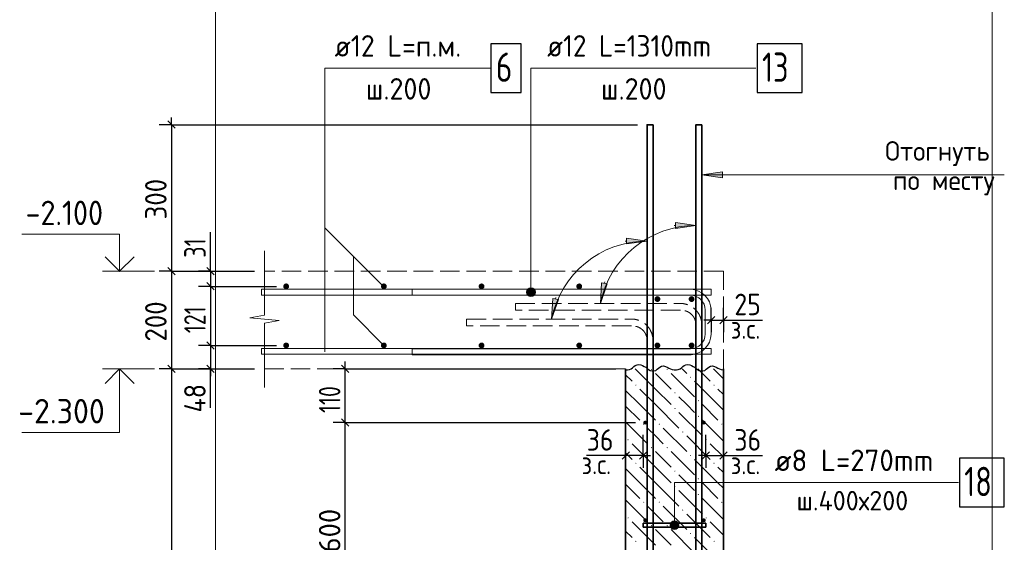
# Model space of a CAD drawing. Header units: millimetres. Extents: x 0 to 59400, y 0 to 42000.
# Tile 17 of 31: x 28270 to 38349, y 22495 to 27845. Entities that reach past the tile are written whole.
import ezdxf

# ---------------------------------------------------------------- set-up
doc = ezdxf.new("R2010")
doc.units = ezdxf.units.MM
doc.linetypes.add('______2', pattern=[270, 200, -70])
for name, color, linetype, lineweight in [('Standard', 7, 'Continuous', 25), ('Выпуски арматуры Г-обр.', 52, 'Continuous', 25), ('ЖБ Перекрытие нижний уровень с отделкой', 7, '______2', 25), ('ЖБ Стена верхний уровень', 7, 'Continuous', 35), ('Позиционная метка диаметр_ шаг', 7, 'Continuous', 13), ('Позиционная метка линия выноска', 7, 'Continuous', 13), ('Примечания', 7, 'Continuous', 13), ('Стена обрамление Г-обр.', 7, 'Continuous', 35), ('Стена обрамление П-обр.', 7, 'Continuous', 35), ('Стена фоновая арматура У1', 7, 'Continuous', 18), ('Стена фоновая затяжка С-обр.', 52, 'Continuous', 25)]:
    doc.layers.add(name, color=color, linetype=linetype, lineweight=lineweight)
doc.layers.add('Размерная выноска', color=7, linetype='Continuous')
doc.styles.add('ISOCPEUR', font='txt')

msp = doc.modelspace()

# ---------------------------------------------------------------- hatches: boundary and pattern name
at = {"layer": 'ЖБ Стена верхний уровень', "linetype": 'Continuous', "lineweight": 18, "transparency": 33554687}
for points in [[(34731, 24264), (34737, 24270), (34739, 24270), (34744, 24264), (34738, 24258)], [(34891, 24264), (34897, 24270), (34899, 24270), (34904, 24264), (34898, 24258)], [(35131, 24184), (35138, 24191), (35144, 24184), (35138, 24178)], [(34571, 24104), (34578, 24111), (34584, 24104), (34578, 24098)], [(35371, 24104), (35378, 24111), (35384, 24104), (35378, 24098)], [(34971, 24024), (34978, 24031), (34984, 24024), (34978, 24018)], [(35211, 23944), (35218, 23951), (35224, 23944), (35218, 23938)], [(34971, 23864), (34978, 23871), (34984, 23864), (34978, 23858)], [(35211, 23784), (35218, 23791), (35224, 23784), (35218, 23778)], [(34651, 23704), (34658, 23711), (34664, 23704), (34658, 23698)], [(34811, 23704), (34818, 23711), (34824, 23704), (34818, 23698)], [(35451, 23704), (35458, 23711), (35464, 23704), (35458, 23698)], [(35051, 23624), (35058, 23631), (35064, 23624), (35058, 23618)], [(34491, 23544), (34498, 23551), (34504, 23544), (34498, 23538)], [(35291, 23544), (35298, 23551), (35304, 23544), (35298, 23538)], [(34731, 23464), (34738, 23471), (34744, 23464), (34738, 23458)], [(34891, 23464), (34898, 23471), (34904, 23464), (34898, 23458)], [(35131, 23384), (35138, 23391), (35144, 23384), (35138, 23378)], [(34571, 23304), (34578, 23311), (34584, 23304), (34578, 23298)], [(35371, 23304), (35378, 23311), (35384, 23304), (35378, 23298)], [(34971, 23224), (34978, 23231), (34984, 23224), (34978, 23218)], [(35211, 23144), (35218, 23151), (35224, 23144), (35218, 23138)], [(34971, 23064), (34978, 23071), (34984, 23064), (34978, 23058)], [(35211, 22984), (35218, 22991), (35224, 22984), (35218, 22978)], [(34651, 22904), (34658, 22911), (34664, 22904), (34658, 22898)], [(34811, 22904), (34818, 22911), (34824, 22904), (34818, 22898)], [(35451, 22904), (35458, 22911), (35464, 22904), (35458, 22898)], [(35051, 22824), (35058, 22831), (35064, 22824), (35058, 22818)], [(34491, 22744), (34498, 22751), (34504, 22744), (34498, 22738)], [(35291, 22744), (35298, 22751), (35304, 22744), (35298, 22738)], [(34731, 22664), (34738, 22671), (34744, 22664), (34738, 22658)], [(34891, 22664), (34898, 22671), (34904, 22664), (34898, 22658)], [(35131, 22584), (35138, 22591), (35144, 22584), (35138, 22578)], [(34571, 22504), (34578, 22511), (34584, 22504), (34578, 22498)], [(35371, 22504), (35378, 22511), (35384, 22504), (35378, 22498)]]:
    msp.add_hatch(color=7, dxfattribs=at).paths.add_polyline_path(points, flags=16)
at = {"layer": 'Позиционная метка линия выноска', "linetype": 'Continuous', "lineweight": 13, "transparency": 33554687}
for points in [[(33482, 25094), (33527, 25094), (33504, 25100)], [(33459, 25055), (33549, 25055), (33543, 25078)], [(33459, 25055), (33543, 25078), (33465, 25078)], [(33465, 25033), (33549, 25055), (33459, 25055)], [(33465, 25078), (33543, 25078), (33527, 25094)], [(33465, 25078), (33527, 25094), (33482, 25094)], [(33465, 25033), (33543, 25033), (33549, 25055)], [(33482, 25016), (33543, 25033), (33465, 25033)], [(33482, 25016), (33527, 25016), (33543, 25033)], [(33527, 25016), (33482, 25016), (33504, 25010)], [(35012, 22692), (34934, 22692), (34928, 22670)], [(35012, 22692), (34928, 22670), (35018, 22670)], [(34996, 22709), (34951, 22709), (34934, 22692)], [(34996, 22709), (34934, 22692), (35012, 22692)], [(34951, 22709), (34996, 22709), (34973, 22715)], [(35018, 22670), (34928, 22670), (34934, 22648)], [(35018, 22670), (34934, 22648), (35012, 22648)], [(35012, 22648), (34934, 22648), (34951, 22631)], [(35012, 22648), (34951, 22631), (34996, 22631)], [(34996, 22631), (34951, 22631), (34973, 22625)]]:
    msp.add_hatch(color=7, dxfattribs=at).paths.add_polyline_path(points)
at = {"layer": 'Примечания', "linetype": 'Continuous', "lineweight": 13, "transparency": 33554687}
for points in [[(35463, 26287), (35253, 26257), (35463, 26227)], [(34226, 25152), (34214, 24940), (34285, 25140)], [(33726, 24992), (33714, 24780), (33785, 24980)]]:
    msp.add_hatch(color=7, dxfattribs=at).paths.add_polyline_path(points)
for points in [[(34983, 25769), (35193, 25739), (34983, 25709)], [(34483, 25609), (34693, 25579), (34483, 25549)]]:
    msp.add_hatch(color=7, dxfattribs=at).paths.add_polyline_path(points, flags=16)
at = {"layer": 'Стена обрамление Г-обр.', "linetype": 'Continuous', "lineweight": 13, "transparency": 33554687}
for points in [[(31028, 25115), (31026, 25126), (31019, 25136), (31010, 25143), (30998, 25145), (30987, 25143), (30977, 25136), (30970, 25126), (30968, 25115), (30970, 25104), (30977, 25094), (30987, 25087), (30998, 25085), (31010, 25087), (31019, 25094), (31026, 25104)], [(32028, 25115), (32026, 25126), (32019, 25136), (32010, 25143), (31998, 25145), (31987, 25143), (31977, 25136), (31970, 25126), (31968, 25115), (31970, 25104), (31977, 25094), (31987, 25087), (31998, 25085), (32010, 25087), (32019, 25094), (32026, 25104)], [(33028, 25115), (33026, 25126), (33019, 25136), (33010, 25143), (32998, 25145), (32987, 25143), (32977, 25136), (32970, 25126), (32968, 25115), (32970, 25104), (32977, 25094), (32987, 25087), (32998, 25085), (33010, 25087), (33019, 25094), (33026, 25104)], [(34028, 25115), (34026, 25126), (34019, 25136), (34010, 25143), (33998, 25145), (33987, 25143), (33977, 25136), (33970, 25126), (33968, 25115), (33970, 25104), (33977, 25094), (33987, 25087), (33998, 25085), (34010, 25087), (34019, 25094), (34026, 25104)], [(34828, 24985), (34826, 24996), (34819, 25006), (34810, 25013), (34798, 25015), (34787, 25013), (34777, 25006), (34770, 24996), (34768, 24985), (34770, 24974), (34777, 24964), (34787, 24957), (34798, 24955), (34810, 24957), (34819, 24964), (34826, 24974)], [(35178, 24985), (35176, 24996), (35169, 25006), (35160, 25013), (35148, 25015), (35137, 25013), (35127, 25006), (35120, 24996), (35118, 24985), (35120, 24974), (35127, 24964), (35137, 24957), (35148, 24955), (35160, 24957), (35169, 24964), (35176, 24974)], [(31028, 24510), (31026, 24521), (31019, 24531), (31010, 24538), (30998, 24540), (30987, 24538), (30977, 24531), (30970, 24521), (30968, 24510), (30970, 24499), (30977, 24489), (30987, 24482), (30998, 24480), (31010, 24482), (31019, 24489), (31026, 24499)], [(32028, 24510), (32026, 24521), (32019, 24531), (32010, 24538), (31998, 24540), (31987, 24538), (31977, 24531), (31970, 24521), (31968, 24510), (31970, 24499), (31977, 24489), (31987, 24482), (31998, 24480), (32010, 24482), (32019, 24489), (32026, 24499)], [(33028, 24510), (33026, 24521), (33019, 24531), (33010, 24538), (32998, 24540), (32987, 24538), (32977, 24531), (32970, 24521), (32968, 24510), (32970, 24499), (32977, 24489), (32987, 24482), (32998, 24480), (33010, 24482), (33019, 24489), (33026, 24499)], [(34028, 24510), (34026, 24521), (34019, 24531), (34010, 24538), (33998, 24540), (33987, 24538), (33977, 24531), (33970, 24521), (33968, 24510), (33970, 24499), (33977, 24489), (33987, 24482), (33998, 24480), (34010, 24482), (34019, 24489), (34026, 24499)], [(34828, 24510), (34826, 24521), (34819, 24531), (34810, 24538), (34798, 24540), (34787, 24538), (34777, 24531), (34770, 24521), (34768, 24510), (34770, 24499), (34777, 24489), (34787, 24482), (34798, 24480), (34810, 24482), (34819, 24489), (34826, 24499)], [(35178, 24510), (35176, 24521), (35169, 24531), (35160, 24538), (35148, 24540), (35137, 24538), (35127, 24531), (35120, 24521), (35118, 24510), (35120, 24499), (35127, 24489), (35137, 24482), (35148, 24480), (35160, 24482), (35169, 24489), (35176, 24499)]]:
    msp.add_hatch(color=7, dxfattribs=at).paths.add_polyline_path(points)
at = {"layer": 'Стена фоновая арматура У1', "linetype": 'Continuous', "lineweight": 13, "transparency": 33554687}
for points in [[(34693, 23720), (34692, 23728), (34687, 23734), (34681, 23738), (34673, 23740), (34665, 23738), (34659, 23734), (34655, 23728), (34653, 23720), (34655, 23712), (34659, 23706), (34665, 23702), (34673, 23700), (34681, 23702), (34687, 23706), (34692, 23712)], [(35293, 23720), (35292, 23728), (35287, 23734), (35281, 23738), (35273, 23740), (35265, 23738), (35259, 23734), (35255, 23728), (35253, 23720), (35255, 23712), (35259, 23706), (35265, 23702), (35273, 23700), (35281, 23702), (35287, 23706), (35292, 23712)], [(34693, 22720), (34692, 22728), (34687, 22734), (34681, 22738), (34673, 22740), (34665, 22738), (34659, 22734), (34655, 22728), (34653, 22720), (34655, 22712), (34659, 22706), (34665, 22702), (34673, 22700), (34681, 22702), (34687, 22706), (34692, 22712)], [(35293, 22720), (35292, 22728), (35287, 22734), (35281, 22738), (35273, 22740), (35265, 22738), (35259, 22734), (35255, 22728), (35253, 22720), (35255, 22712), (35259, 22706), (35265, 22702), (35273, 22700), (35281, 22702), (35287, 22706), (35292, 22712)]]:
    msp.add_hatch(color=7, dxfattribs=at).paths.add_polyline_path(points)

# ---------------------------------------------------------------- linework, layer by layer
at = {"layer": 'Standard', "color": 7, "linetype": 'Continuous', "lineweight": -3, "transparency": 33554687}
for p, q in [((29824, 26770), (29824, 26845)), ((29824, 26770), (29699, 26770)), ((29824, 26770), (29949, 26770)), ((29824, 26770), (34593, 26770)), ((30224, 25270), (30224, 25345)), ((29824, 25270), (29699, 25270)), ((29824, 25270), (29949, 25270)), ((29824, 25270), (30675, 25270)), ((29824, 25270), (29824, 24270)), ((30224, 25270), (30099, 25270)), ((30224, 25270), (30349, 25270)), ((30224, 25270), (30675, 25270)), ((30224, 25270), (30224, 25115)), ((30224, 25115), (30099, 25115)), ((30224, 25115), (30349, 25115)), ((30224, 25115), (30898, 25115)), ((30224, 25115), (30224, 24510)), ((35348, 24770), (35348, 24895)), ((35473, 24770), (35473, 24895)), ((35348, 24770), (35273, 24770)), ((35348, 24770), (35348, 24645)), ((35348, 24770), (35348, 24721)), ((35473, 24770), (35473, 24645)), ((35473, 24770), (35473, 24770)), ((35473, 24770), (35548, 24770)), ((30224, 24510), (30099, 24510)), ((30224, 24510), (30349, 24510)), ((30224, 24510), (30898, 24510)), ((30224, 24510), (30224, 24270)), ((31603, 24270), (31603, 24345)), ((29824, 24270), (29699, 24270)), ((29824, 24270), (29949, 24270)), ((29824, 24270), (30675, 24270)), ((29824, 24270), (29824, 20270)), ((30224, 24270), (30099, 24270)), ((30224, 24270), (30349, 24270)), ((30224, 24270), (30675, 24270)), ((30224, 24270), (30224, 24195)), ((31603, 24270), (31478, 24270)), ((31603, 24270), (31728, 24270)), ((31603, 24270), (34373, 24270)), ((31603, 23720), (31603, 24270)), ((31603, 23720), (31478, 23720)), ((31603, 23720), (31728, 23720)), ((31603, 23720), (34573, 23720)), ((31603, 20720), (31603, 23720)), ((35293, 23383), (35293, 23595)), ((34473, 23383), (34473, 23508)), ((34653, 23383), (34653, 23508)), ((35293, 23383), (35293, 23508)), ((35473, 23383), (35473, 23508)), ((34473, 23383), (34398, 23383)), ((34473, 23383), (34473, 23258)), ((34473, 23383), (34473, 23383)), ((34653, 23383), (34473, 23383)), ((34653, 23383), (34653, 23258)), ((34653, 23383), (34728, 23383)), ((35293, 23383), (35218, 23383)), ((35293, 23383), (35293, 23258)), ((35473, 23383), (35473, 23258)), ((35473, 23383), (35473, 23383)), ((35473, 23383), (35548, 23383))]:
    msp.add_line(p, q, dxfattribs=at)
at = {"layer": 'Standard', "color": 7, "linetype": 'Continuous', "lineweight": 25, "transparency": 33554687}
for p, q in [((29786, 26808), (29861, 26733)), ((29786, 25308), (29861, 25233)), ((30186, 25308), (30261, 25233)), ((30186, 25153), (30261, 25078)), ((35311, 24733), (35386, 24808)), ((35436, 24733), (35511, 24808)), ((30186, 24548), (30261, 24473)), ((29786, 24308), (29861, 24233)), ((30186, 24308), (30261, 24233)), ((31640, 24233), (31565, 24308)), ((31640, 23683), (31565, 23758)), ((34511, 23420), (34436, 23345)), ((34691, 23420), (34616, 23345)), ((35256, 23345), (35331, 23420)), ((35436, 23345), (35511, 23420))]:
    msp.add_line(p, q, dxfattribs=at)
at = {"layer": 'Standard', "color": 7, "linetype": 'Continuous', "lineweight": 13, "transparency": 33554687}
for p, q in [((29649, 25270), (29119, 25270)), ((29649, 24270), (29119, 24270))]:
    msp.add_line(p, q, dxfattribs=at)
at = {"layer": 'Standard', "color": 254, "linetype": 'Continuous', "lineweight": 13, "true_color": 0xc4c4ff, "transparency": 33554687}
msp.add_lwpolyline([(30275, 17328), (38225, 17328), (38225, 28124), (30275, 28124), (30275, 17328)], dxfattribs=at)
at = {"layer": 'Standard', "color": 7, "linetype": 'Continuous', "lineweight": -3, "transparency": 33554687}
for points in [[(29824, 26770), (29824, 25695), (29824, 25695), (29824, 25270)], [(35348, 24770), (35471, 24770), (35471, 24770), (35473, 24770)], [(34653, 23383), (34653, 23555), (34653, 23555), (34653, 23595)], [(35293, 23383), (35471, 23383), (35471, 23383), (35473, 23383)]]:
    msp.add_lwpolyline(points, dxfattribs=at)
at = {"layer": 'Standard', "color": 7, "linetype": 'Continuous', "lineweight": 13, "transparency": 33554687}
for points in [[(29293, 25270), (29293, 25650), (28293, 25650)], [(29293, 24270), (29293, 23620), (28293, 23620)]]:
    msp.add_lwpolyline(points, dxfattribs=at)
at = {"layer": 'Standard', "color": 7, "linetype": 'Continuous', "lineweight": 35, "transparency": 33554687}
for points in [[(29441, 25418), (29293, 25270), (29144, 25418)], [(29441, 24122), (29293, 24270), (29144, 24122)]]:
    msp.add_lwpolyline(points, dxfattribs=at)
at = {"layer": 'Выпуски арматуры Г-обр.', "color": 7, "linetype": 'Continuous', "lineweight": 35, "transparency": 33554687}
for points in [[(34753, 26770), (34753, 18816), (34748, 18778), (34735, 18739), (34715, 18703), (34690, 18673), (34660, 18648), (34624, 18628), (34585, 18615), (34547, 18610), (33793, 18610), (33793, 18670), (34543, 18670), (34571, 18674), (34600, 18683), (34626, 18698), (34647, 18716), (34665, 18737), (34680, 18763), (34689, 18792), (34693, 18820), (34693, 26770), (34753, 26770)], [(35253, 26770), (35253, 18816), (35248, 18778), (35235, 18739), (35215, 18703), (35190, 18673), (35160, 18648), (35124, 18628), (35085, 18615), (35047, 18610), (34293, 18610), (34293, 18670), (35043, 18670), (35071, 18674), (35100, 18683), (35126, 18698), (35147, 18716), (35165, 18737), (35180, 18763), (35189, 18792), (35193, 18820), (35193, 26770), (35253, 26770)]]:
    msp.add_lwpolyline(points, dxfattribs=at)
at = {"layer": 'ЖБ Перекрытие нижний уровень с отделкой', "color": 7, "linetype": '______2', "lineweight": 18, "transparency": 33554687}
for p, q in [((35473, 25270), (30775, 25270)), ((35473, 24270), (35473, 25270)), ((30775, 24270), (34473, 24270))]:
    msp.add_line(p, q, dxfattribs=at)
at = {"layer": 'ЖБ Стена верхний уровень', "color": 7, "linetype": 'Continuous', "lineweight": 35, "transparency": 33554687}
for p, q in [((34473, 24270), (34473, 20270)), ((35473, 20270), (35473, 24270))]:
    msp.add_line(p, q, dxfattribs=at)
at = {"layer": 'ЖБ Стена верхний уровень', "color": 9, "linetype": 'Continuous', "lineweight": 18, "true_color": 0xc7c7c7, "transparency": 33554687}
for p, q in [((34473, 24209), (34538, 24144)), ((34778, 24064), (34572, 24270)), ((34778, 24224), (34938, 24064)), ((34938, 24224), (35178, 23984)), ((35052, 24270), (35098, 24224)), ((35212, 24270), (35338, 24144)), ((35473, 24169), (35372, 24270)), ((35418, 23904), (35178, 24144)), ((34618, 23904), (34473, 24049)), ((34618, 24064), (34778, 23904)), ((34778, 24064), (34938, 23904)), ((35418, 24064), (35473, 24009)), ((34473, 23889), (34618, 23744)), ((34618, 23904), (34778, 23744)), ((34778, 23904), (35018, 23664)), ((35098, 23904), (35018, 23984)), ((35178, 23824), (35098, 23904)), ((35258, 23904), (35418, 23744)), ((35418, 23904), (35473, 23849)), ((35018, 23824), (35258, 23584)), ((34473, 23729), (34698, 23504)), ((35258, 23744), (35473, 23529)), ((34778, 23584), (34698, 23664)), ((34858, 23504), (34778, 23584)), ((34858, 23664), (35098, 23424)), ((35098, 23584), (35338, 23344)), ((34778, 23264), (34538, 23504)), ((35473, 23369), (35338, 23504)), ((34473, 23409), (34538, 23344)), ((34778, 23424), (34938, 23264)), ((34938, 23424), (35178, 23184)), ((35418, 23104), (35178, 23344)), ((34618, 23104), (34473, 23249)), ((34618, 23264), (34778, 23104)), ((34778, 23264), (34938, 23104)), ((35098, 23104), (35018, 23184)), ((35418, 23264), (35473, 23209)), ((34473, 23089), (34618, 22944)), ((34618, 23104), (34778, 22944)), ((34778, 23104), (35018, 22864)), ((35178, 23024), (35098, 23104)), ((35258, 23104), (35418, 22944)), ((35418, 23104), (35473, 23049)), ((35018, 23024), (35258, 22784)), ((34473, 22929), (34698, 22704)), ((35258, 22944), (35473, 22729)), ((34778, 22784), (34698, 22864)), ((34858, 22704), (34778, 22784)), ((34858, 22864), (35098, 22624)), ((35098, 22784), (35338, 22544)), ((34778, 22464), (34538, 22704)), ((35473, 22569), (35338, 22704)), ((34473, 22609), (34538, 22544)), ((34778, 22624), (34938, 22464)), ((34938, 22624), (35178, 22384)), ((35418, 22304), (35178, 22544))]:
    msp.add_line(p, q, dxfattribs=at)
at = {"layer": 'Позиционная метка линия выноска', "color": 7, "linetype": 'Continuous', "lineweight": 13, "transparency": 33554687}
for p, q in [((33504, 25100), (33504, 25100)), ((33459, 25055), (33459, 25055)), ((33504, 25010), (33504, 25010)), ((33549, 25055), (33549, 25055)), ((34973, 22715), (34973, 22715)), ((34928, 22670), (34928, 22670)), ((34973, 22625), (34973, 22625)), ((35018, 22670), (35018, 22670))]:
    msp.add_line(p, q, dxfattribs=at)
for points in [[(31394, 24446), (31394, 27349), (33094, 27349)], [(33504, 25055), (33504, 27349), (35804, 27349)], [(31394, 25715), (31686, 25422), (31998, 25110)], [(31686, 25422), (31686, 24822), (31998, 24510)], [(37880, 23107), (34973, 23107), (34973, 22670)]]:
    msp.add_lwpolyline(points, dxfattribs=at)
for centre in [(33504, 25055), (34973, 22670)]:
    msp.add_circle(centre, 45, dxfattribs=at)
at = {"layer": 'Примечания', "color": 7, "linetype": 'Continuous', "lineweight": 13, "transparency": 33554687}
for p, q in [((35463, 26287), (35253, 26257)), ((38349, 26257), (35253, 26257)), ((35253, 26257), (35253, 26257)), ((35253, 26257), (35253, 26257)), ((35253, 26257), (35253, 26257)), ((35253, 26257), (35463, 26227)), ((35463, 26227), (35463, 26287)), ((35463, 26257), (35478, 26257)), ((34983, 25739), (34968, 25739)), ((34983, 25709), (34983, 25769)), ((34983, 25769), (35193, 25739)), ((35193, 25739), (34983, 25709)), ((35193, 25739), (35193, 25739)), ((35193, 25739), (35193, 25739)), ((35193, 25739), (35193, 25739)), ((34483, 25549), (34483, 25609)), ((34483, 25609), (34693, 25579)), ((34483, 25579), (34468, 25579)), ((34693, 25579), (34483, 25549)), ((34693, 25579), (34693, 25579)), ((34693, 25579), (34693, 25579)), ((34693, 25579), (34693, 25579)), ((30775, 25479), (30775, 24821)), ((34226, 25152), (34214, 24940)), ((34214, 24940), (34285, 25140)), ((34285, 25140), (34226, 25152)), ((34256, 25146), (34259, 25160)), ((33756, 24986), (33759, 25000)), ((33726, 24992), (33714, 24780)), ((33714, 24780), (33785, 24980)), ((33785, 24980), (33726, 24992)), ((34214, 24940), (34214, 24940)), ((34214, 24940), (34214, 24940)), ((34214, 24940), (34214, 24940)), ((30775, 24821), (30625, 24793)), ((30625, 24793), (30925, 24765)), ((30925, 24765), (30775, 24737)), ((30775, 24737), (30775, 24079)), ((33714, 24780), (33714, 24780)), ((33714, 24780), (33714, 24780)), ((33714, 24780), (33714, 24780)), ((30775, 24079), (30775, 24079))]:
    msp.add_line(p, q, dxfattribs=at)
at = {"layer": 'Примечания', "color": 7, "linetype": '______2', "lineweight": 13, "transparency": 33554687}
for p, q in [((33345, 24870), (33345, 24940)), ((33345, 24940), (35033, 24940)), ((35033, 24870), (33345, 24870)), ((32845, 24710), (32845, 24780)), ((32845, 24780), (34533, 24780)), ((34533, 24710), (32845, 24710))]:
    msp.add_line(p, q, dxfattribs=at)
at = {"layer": 'Примечания', "color": 7, "linetype": 'Continuous', "lineweight": 25, "transparency": 33554687}
msp.add_line((35473, 24261), (35473, 24261), dxfattribs=at)
for points in [[(34473, 24261), (34492, 24261), (34512, 24264), (34530, 24270), (34544, 24281), (34557, 24294), (34571, 24305), (34590, 24312), (34609, 24316), (34629, 24311), (34647, 24304), (34664, 24296), (34679, 24286), (34693, 24274), (34707, 24263), (34724, 24254), (34743, 24249), (34763, 24250), (34783, 24255), (34797, 24266), (34810, 24278), (34824, 24289), (34841, 24298), (34861, 24300), (34881, 24295), (34898, 24288), (34915, 24279), (34933, 24271), (34950, 24263), (34969, 24259), (34973, 24258)], [(34973, 24261), (34992, 24261), (35012, 24264), (35030, 24270), (35044, 24281), (35057, 24294), (35071, 24305), (35090, 24312), (35109, 24316), (35129, 24311), (35147, 24304), (35164, 24296), (35179, 24286), (35193, 24274), (35207, 24263), (35224, 24254), (35243, 24249), (35263, 24250), (35283, 24255), (35297, 24266), (35310, 24278), (35324, 24289), (35341, 24298), (35361, 24300), (35381, 24295), (35398, 24288), (35415, 24279), (35433, 24271), (35450, 24263), (35469, 24259), (35473, 24258)]]:
    msp.add_lwpolyline(points, dxfattribs=at)
at = {"layer": 'Примечания', "color": 7, "linetype": 'Continuous', "lineweight": 13, "transparency": 33554687}
for centre in [(35193, 24739), (34693, 24579)]:
    msp.add_arc(centre, 1000, 90, 168.397, dxfattribs=at)
at = {"layer": 'Примечания', "color": 7, "linetype": '______2', "lineweight": 13, "transparency": 33554687}
for centre, radius in [((35033, 24720), 220), ((35043, 24720), 150), ((34533, 24560), 220), ((34543, 24560), 150)]:
    msp.add_arc(centre, radius, 0, 90, dxfattribs=at)
at = {"layer": 'Размерная выноска', "color": 7, "linetype": 'Continuous', "lineweight": -3, "transparency": 33554687}
for p, q in [((30224, 25270), (30224, 25670)), ((35473, 24770), (35873, 24770)), ((30224, 23870), (30224, 24270)), ((34473, 23383), (34073, 23383)), ((35473, 23383), (35873, 23383))]:
    msp.add_line(p, q, dxfattribs=at)
at = {"layer": 'Стена обрамление Г-обр.', "color": 7, "linetype": 'Continuous', "lineweight": 25, "transparency": 33554687}
msp.add_lwpolyline([(33094, 27099), (33404, 27099), (33404, 27599), (33094, 27599), (33094, 27099)], dxfattribs=at)
at = {"layer": 'Стена обрамление Г-обр.', "color": 38, "linetype": 'Continuous', "lineweight": 13, "true_color": 0x5f1e0f, "transparency": 33554687}
for points in [[(30745, 25085), (35348, 25085), (35348, 25025), (30745, 25025), (30745, 25085)], [(30745, 24480), (35348, 24480), (35348, 24420), (30745, 24420), (30745, 24480)]]:
    msp.add_lwpolyline(points, dxfattribs=at)
at = {"layer": 'Стена обрамление П-обр.', "color": 7, "linetype": 'Continuous', "lineweight": 25, "transparency": 33554687}
msp.add_lwpolyline([(35819, 27099), (36279, 27099), (36279, 27599), (35819, 27599), (35819, 27099)], dxfattribs=at)
at = {"layer": 'Стена обрамление П-обр.', "color": 38, "linetype": 'Continuous', "lineweight": 13, "true_color": 0x5f1e0f, "transparency": 33554687}
msp.add_lwpolyline([(32288, 25085), (35142, 25085), (35180, 25080), (35219, 25067), (35255, 25047), (35285, 25022), (35310, 24992), (35330, 24956), (35343, 24917), (35348, 24879), (35348, 24621), (35343, 24583), (35330, 24544), (35310, 24508), (35285, 24478), (35255, 24453), (35219, 24433), (35180, 24420), (35142, 24415), (32288, 24415), (32288, 24475), (35138, 24475), (35166, 24479), (35195, 24488), (35221, 24503), (35242, 24521), (35260, 24542), (35275, 24568), (35284, 24597), (35288, 24625), (35288, 24875), (35284, 24903), (35275, 24932), (35260, 24958), (35242, 24979), (35221, 24997), (35195, 25012), (35166, 25021), (35138, 25025), (32288, 25025), (32288, 25085)], dxfattribs=at)
at = {"layer": 'Стена фоновая затяжка С-обр.', "color": 7, "linetype": 'Continuous', "lineweight": 25, "transparency": 33554687}
msp.add_lwpolyline([(37889, 22857), (38349, 22857), (38349, 23357), (37889, 23357), (37889, 22857)], dxfattribs=at)
at = {"layer": 'Стена фоновая затяжка С-обр.', "color": 7, "linetype": 'Continuous', "lineweight": 35, "transparency": 33554687}
msp.add_lwpolyline([(35293, 22650), (34653, 22650), (34653, 22690), (35293, 22690), (35293, 22650)], dxfattribs=at)

# ---------------------------------------------------------------- texts
at = {"layer": 'Standard', "color": 7, "linetype": 'Continuous', "lineweight": 25, "transparency": 33554687, "char_height": 220, "attachment_point": 7, "rotation": 90, "style": 'ISOCPEUR'}
for s, insert, width in [('\\W0.91;300', (29774, 25800), 561.99), ('\\W0.75;31', (30174, 25408), 346.33), ('\\W0.91;200', (29774, 24550), 562), ('\\W0.74;121', (30174, 24636), 455.15), ('\\W0.88;48', (30174, 23824), 426.8), ('\\W0.74;110', (31553, 23819), 455.15), ('\\W0.97;3х200=600', (31553, 21538), 1491.43)]:
    msp.add_mtext(s, dxfattribs=dict(at, insert=insert, width=width))
at = {"layer": 'Standard', "color": 7, "linetype": 'Continuous', "lineweight": 25, "transparency": 33554687, "attachment_point": 7, "style": 'ISOCPEUR'}
for s, insert, char_height, width in [('\\W0.90;-2.100', (28330, 25742), 250, 1011.77), ('\\W0.87;25', (35586, 24820), 220, 403.92), ('\\W0.95;-2.300', (28255, 23712), 250, 1067.86), ('\\W0.87;36', (34075, 23433), 220, 403.94), ('\\W0.87;36', (35586, 23433), 220, 403.92)]:
    msp.add_mtext(s, dxfattribs=dict(at, insert=insert, char_height=char_height, width=width))
at = {"layer": 'Standard', "color": 7, "linetype": 'Continuous', "lineweight": 18, "transparency": 33554687, "char_height": 200, "attachment_point": 7, "style": 'ISOCPEUR'}
for s, insert, width in [('\\W0.90;з.с.', (35549, 24579), 459.94), ('\\W0.90;з.с.', (34022, 23192), 459.94), ('\\W0.90;з.с.', (35549, 23192), 459.94), ('\\W0.97;ш.400х200', (36222, 22821), 1335.96)]:
    msp.add_mtext(s, dxfattribs=dict(at, insert=insert, width=width))
at = {"layer": 'Позиционная метка диаметр_ шаг', "color": 7, "linetype": 'Continuous', "lineweight": 18, "transparency": 33554687, "char_height": 200, "attachment_point": 7, "style": 'ISOCPEUR'}
for s, insert, width in [('\\W0.97;Отогнуть', (37129, 26347), 1316.07), ('\\W0.97;по месту', (37209, 26047), 1236.08)]:
    msp.add_mtext(s, dxfattribs=dict(at, insert=insert, width=width))
at = {"layer": 'Стена обрамление Г-обр.', "color": 7, "linetype": 'Continuous', "lineweight": 13, "transparency": 33554687, "attachment_point": 7, "style": 'ISOCPEUR'}
for s, insert, char_height, width in [('\\W0.94;ø12 L=п.м. ', (31494, 27467), 220, 1599.15), ('\\W0.78;6', (33144, 27209), 300, 326.41), ('\\W0.95;ш.200 ', (31813, 27027), 220, 962.12)]:
    msp.add_mtext(s, dxfattribs=dict(at, insert=insert, char_height=char_height, width=width))
at = {"layer": 'Стена обрамление П-обр.', "color": 7, "linetype": 'Continuous', "lineweight": 13, "transparency": 33554687, "attachment_point": 7, "style": 'ISOCPEUR'}
for s, insert, char_height, width in [('\\W0.92;ø12 L=1310mm ', (33670, 27467), 220, 2058.24), ('\\W0.75;13', (35869, 27209), 300, 472.28), ('\\W0.95;ш.200 ', (34220, 27027), 220, 962.14)]:
    msp.add_mtext(s, dxfattribs=dict(at, insert=insert, char_height=char_height, width=width))
at = {"layer": 'Стена фоновая затяжка С-обр.', "color": 7, "linetype": 'Continuous', "lineweight": 13, "transparency": 33554687, "attachment_point": 7, "style": 'ISOCPEUR'}
for s, insert, char_height, width in [('\\W0.98;ø8 L=270mm ', (35998, 23224), 220, 1888.53), ('\\W0.75;18', (37939, 22967), 300, 472.29)]:
    msp.add_mtext(s, dxfattribs=dict(at, insert=insert, char_height=char_height, width=width))

doc.saveas('drawing.dxf')
